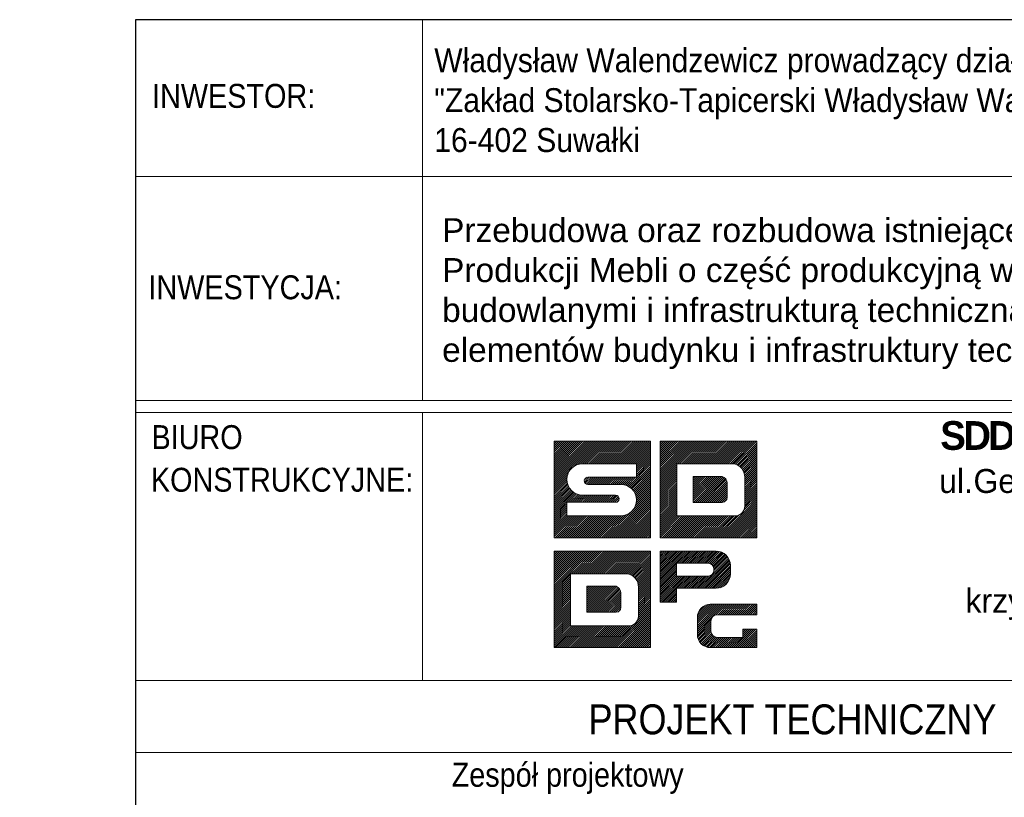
# Model space of a CAD drawing. Extents: x 345527 to 363395, y -114093 to -104075.
# Tile 10 of 14: x 358054 to 359700, y -112773 to -111473. Entities that reach past the tile are written whole.
import ezdxf
from ezdxf.enums import TextEntityAlignment as Align

# ---------------------------------------------------------------- set-up
doc = ezdxf.new("R2010")
doc.units = 0
doc.header["$LTSCALE"] = 5
doc.header["$MEASUREMENT"] = 0
for name, color, linetype, lineweight in [('--- widok', 7, 'Continuous', 13), ('PS_DIM', 4, 'Continuous', 13), ('PS_TEXT', 3, 'Continuous', 13)]:
    doc.layers.add(name, color=color, linetype=linetype, lineweight=lineweight)
doc.layers.add('_tabelka', color=7, linetype='Continuous')
doc.styles.add('ARIAL', font='arial.ttf')
doc.styles.add('gil', font='GIL_____.TTF', dxfattribs={"width": 0.9})

# ---------------------------------------------------------------- blocks, each defined once
blk = doc.blocks.new('tabela_rys')
at = {"layer": '_tabelka', "color": 251, "lineweight": 15}
for p, q in [((45.615, 123.55), (45.615, 91.732)), ((21.617, 110.449), (131.619, 110.449)), ((21.617, 91.732), (131.619, 91.732)), ((21.617, 91.732), (131.619, 91.732)), ((21.617, 91.732), (131.619, 91.732)), ((131.619, 90.732), (21.617, 90.732)), ((45.617, 68.324), (45.617, 90.732)), ((21.617, 68.324), (131.478, 68.324)), ((131.619, 62.324), (21.617, 62.324))]:
    blk.add_line(p, q, dxfattribs=at)
at = {"layer": '_tabelka', "color": 251, "lineweight": 30}
blk.add_lwpolyline([(131.619, 123.55), (21.617, 123.55), (21.617, 7.769), (131.619, 7.769)], close=True, dxfattribs=at)
at = {"layer": 'PS_DIM', "color": 12, "true_color": 0xc90603}
for p, q in [((56.617, 88.268), (56.676, 88.328)), ((56.617, 88.1), (56.845, 88.328)), ((56.617, 87.932), (57.013, 88.328)), ((56.617, 87.763), (57.182, 88.328)), ((56.617, 87.595), (57.35, 88.328)), ((56.617, 87.427), (57.518, 88.328)), ((56.617, 87.258), (57.687, 88.328)), ((56.617, 87.09), (57.855, 88.328)), ((56.617, 86.921), (58.023, 88.328)), ((56.617, 86.753), (58.192, 88.328)), ((56.617, 86.585), (58.36, 88.328)), ((56.617, 86.416), (58.529, 88.328)), ((56.617, 86.248), (58.697, 88.328)), ((56.617, 86.079), (58.865, 88.328)), ((56.617, 85.911), (59.034, 88.328)), ((56.617, 85.743), (59.202, 88.328)), ((56.617, 85.574), (59.37, 88.328)), ((56.617, 85.406), (59.539, 88.328)), ((56.617, 85.238), (59.707, 88.328)), ((56.617, 85.069), (59.876, 88.328)), ((56.617, 84.901), (60.044, 88.328)), ((56.617, 84.732), (60.212, 88.328)), ((56.617, 88.328), (64.68, 88.328)), ((56.617, 80.265), (56.617, 88.328)), ((58.279, 86.226), (60.381, 88.328)), ((58.605, 86.383), (60.549, 88.328)), ((58.823, 86.433), (60.718, 88.328)), ((59.004, 86.446), (60.886, 88.328)), ((59.173, 86.446), (61.054, 88.328)), ((59.341, 86.446), (61.223, 88.328)), ((59.509, 86.446), (61.391, 88.328)), ((59.678, 86.446), (61.559, 88.328)), ((59.846, 86.446), (61.728, 88.328)), ((60.015, 86.446), (61.896, 88.328)), ((60.183, 86.446), (62.065, 88.328)), ((60.351, 86.446), (62.233, 88.328)), ((60.52, 86.446), (62.401, 88.328)), ((60.688, 86.446), (62.57, 88.328)), ((60.857, 86.446), (62.738, 88.328)), ((61.025, 86.446), (62.906, 88.328)), ((61.193, 86.446), (63.075, 88.328)), ((61.362, 86.446), (63.243, 88.328)), ((61.53, 86.446), (63.412, 88.328)), ((61.698, 86.446), (63.58, 88.328)), ((61.867, 86.446), (63.748, 88.328)), ((62.035, 86.446), (63.917, 88.328)), ((62.204, 86.446), (64.085, 88.328)), ((62.372, 86.446), (64.253, 88.328)), ((62.54, 86.446), (64.422, 88.328)), ((62.709, 86.446), (64.59, 88.328)), ((62.877, 86.446), (64.68, 88.249)), ((64.68, 88.328), (64.68, 80.265)), ((65.498, 88.328), (73.56, 88.328)), ((65.498, 80.265), (65.498, 88.328)), ((65.498, 88.195), (65.63, 88.328)), ((65.498, 88.027), (65.798, 88.328)), ((65.498, 87.858), (65.967, 88.328)), ((65.498, 87.69), (66.135, 88.328)), ((65.498, 87.522), (66.304, 88.328)), ((65.498, 87.353), (66.472, 88.328)), ((65.498, 87.185), (66.64, 88.328)), ((65.498, 87.016), (66.809, 88.328)), ((65.498, 86.848), (66.977, 88.328)), ((65.498, 86.68), (67.145, 88.328)), ((65.498, 86.511), (67.314, 88.328)), ((65.498, 86.343), (67.482, 88.328)), ((65.498, 86.174), (67.651, 88.328)), ((65.498, 86.006), (67.819, 88.328)), ((65.498, 85.838), (67.987, 88.328)), ((65.498, 85.669), (68.156, 88.328)), ((65.498, 85.501), (68.324, 88.328)), ((65.498, 85.333), (68.493, 88.328)), ((65.498, 85.164), (68.661, 88.328)), ((66.948, 86.446), (68.829, 88.328)), ((67.116, 86.446), (68.998, 88.328)), ((67.284, 86.446), (69.166, 88.328)), ((67.453, 86.446), (69.334, 88.328)), ((67.621, 86.446), (69.503, 88.328)), ((67.79, 86.446), (69.671, 88.328)), ((67.958, 86.446), (69.84, 88.328)), ((68.126, 86.446), (70.008, 88.328)), ((68.295, 86.446), (70.176, 88.328)), ((68.463, 86.446), (70.345, 88.328)), ((68.632, 86.446), (70.513, 88.328)), ((68.8, 86.446), (70.681, 88.328)), ((68.968, 86.446), (70.85, 88.328)), ((69.137, 86.446), (71.018, 88.328)), ((69.305, 86.446), (71.187, 88.328)), ((69.473, 86.446), (71.355, 88.328)), ((69.642, 86.446), (71.523, 88.328)), ((69.81, 86.446), (71.692, 88.328)), ((69.979, 86.446), (71.86, 88.328)), ((70.147, 86.446), (72.028, 88.328)), ((70.315, 86.446), (72.197, 88.328)), ((70.484, 86.446), (72.365, 88.328)), ((70.652, 86.446), (72.534, 88.328)), ((70.82, 86.446), (72.702, 88.328)), ((70.989, 86.446), (72.87, 88.328)), ((71.157, 86.446), (73.039, 88.328)), ((71.326, 86.446), (73.207, 88.328)), ((71.494, 86.446), (73.376, 88.328)), ((71.659, 86.443), (73.544, 88.328)), ((71.791, 86.407), (73.56, 88.175)), ((73.56, 88.328), (73.56, 80.265)), ((63.045, 86.446), (64.68, 88.08)), ((63.214, 86.446), (64.68, 87.912)), ((63.382, 86.446), (64.68, 87.744)), ((63.507, 86.402), (64.68, 87.575)), ((63.507, 86.234), (64.68, 87.407)), ((71.911, 86.358), (73.56, 88.007)), ((72.02, 86.299), (73.56, 87.839)), ((72.119, 86.229), (73.56, 87.67)), ((72.209, 86.151), (73.56, 87.502)), ((72.291, 86.064), (73.56, 87.333)), ((63.507, 86.446), (59.007, 86.446)), ((63.507, 86.065), (64.68, 87.238)), ((63.507, 85.897), (64.68, 87.07)), ((63.507, 85.728), (64.68, 86.902)), ((63.507, 85.56), (64.68, 86.733)), ((63.507, 85.392), (64.68, 86.565)), ((63.507, 85.321), (63.507, 86.446)), ((66.882, 86.446), (66.882, 82.096)), ((71.644, 86.446), (66.882, 86.446)), ((66.882, 86.446), (66.882, 82.096)), ((68.097, 86.446), (66.882, 86.446)), ((71.644, 86.446), (68.434, 86.446)), ((72.363, 85.968), (73.56, 87.165)), ((72.425, 85.862), (73.56, 86.997)), ((72.478, 85.746), (73.56, 86.828)), ((72.518, 85.618), (73.56, 86.66)), ((72.544, 85.476), (73.56, 86.492)), ((56.617, 84.564), (57.914, 85.861)), ((62.836, 84.553), (64.68, 86.397)), ((62.94, 84.488), (64.68, 86.228)), ((63.036, 84.416), (64.68, 86.06)), ((63.124, 84.335), (64.68, 85.891)), ((63.204, 84.247), (64.68, 85.723)), ((65.498, 84.996), (66.882, 86.38)), ((65.498, 84.827), (66.882, 86.211)), ((65.498, 84.659), (66.882, 86.043)), ((65.498, 84.491), (66.882, 85.875)), ((65.498, 84.322), (66.882, 85.706)), ((72.552, 85.315), (73.56, 86.323)), ((72.552, 85.147), (73.56, 86.155)), ((72.552, 84.978), (73.56, 85.986)), ((72.552, 84.81), (73.56, 85.818)), ((72.552, 84.642), (73.56, 85.65)), ((56.617, 84.396), (57.757, 85.536)), ((56.617, 84.227), (57.707, 85.317)), ((56.617, 84.059), (57.694, 85.136)), ((56.617, 83.891), (57.703, 84.977)), ((56.617, 83.722), (57.729, 84.834)), ((59.141, 85.068), (59.391, 85.317)), ((59.157, 84.915), (59.563, 85.321)), ((59.223, 84.812), (59.732, 85.321)), ((59.323, 84.744), (59.9, 85.321)), ((59.438, 85.321), (63.507, 85.321)), ((59.468, 84.721), (60.068, 85.321)), ((59.637, 84.721), (60.237, 85.321)), ((59.805, 84.721), (60.405, 85.321)), ((59.973, 84.721), (60.573, 85.321)), ((60.142, 84.721), (60.742, 85.321)), ((60.31, 84.721), (60.91, 85.321)), ((60.479, 84.721), (61.079, 85.321)), ((60.647, 84.721), (61.247, 85.321)), ((60.815, 84.721), (61.415, 85.321)), ((60.984, 84.721), (61.584, 85.321)), ((61.152, 84.721), (61.752, 85.321)), ((61.32, 84.721), (61.92, 85.321)), ((61.489, 84.721), (62.089, 85.321)), ((61.657, 84.721), (62.257, 85.321)), ((61.826, 84.721), (62.426, 85.321)), ((61.994, 84.721), (62.594, 85.321)), ((62.162, 84.721), (62.762, 85.321)), ((62.324, 84.715), (62.931, 85.321)), ((62.47, 84.692), (63.099, 85.321)), ((62.602, 84.656), (63.268, 85.321)), ((62.724, 84.609), (63.436, 85.321)), ((63.276, 84.151), (64.68, 85.555)), ((63.341, 84.047), (64.68, 85.386)), ((63.396, 83.935), (64.68, 85.218)), ((63.443, 83.813), (64.68, 85.049)), ((63.478, 83.68), (64.68, 84.881)), ((65.498, 84.154), (66.882, 85.538)), ((65.498, 83.986), (66.882, 85.37)), ((65.498, 83.817), (66.882, 85.201)), ((65.498, 83.649), (66.882, 85.033)), ((65.498, 83.48), (66.882, 84.864)), ((68.244, 85.393), (68.244, 83.218)), ((70.681, 85.393), (68.244, 85.393)), ((68.244, 85.393), (68.244, 83.218)), ((70.681, 85.393), (68.244, 85.393)), ((68.244, 85.385), (68.252, 85.393)), ((68.244, 85.216), (68.42, 85.393)), ((68.244, 85.048), (68.589, 85.393)), ((68.244, 84.88), (68.757, 85.393)), ((68.244, 84.711), (68.925, 85.393)), ((68.244, 84.543), (69.094, 85.393)), ((68.244, 84.374), (69.262, 85.393)), ((68.244, 84.206), (69.431, 85.393)), ((68.244, 84.038), (69.599, 85.393)), ((68.244, 83.869), (69.767, 85.393)), ((68.244, 83.701), (69.936, 85.393)), ((68.244, 83.533), (70.104, 85.393)), ((68.244, 83.364), (70.272, 85.393)), ((68.266, 83.218), (70.441, 85.393)), ((68.434, 83.218), (70.609, 85.393)), ((68.603, 83.218), (70.749, 85.364)), ((68.771, 83.218), (70.852, 85.299)), ((68.939, 83.218), (70.938, 85.216)), ((69.108, 83.218), (71.006, 85.116)), ((69.276, 83.218), (71.055, 84.997)), ((69.444, 83.218), (71.079, 84.852)), ((71.079, 83.616), (71.079, 84.83)), ((71.079, 83.616), (71.079, 84.83)), ((72.552, 84.473), (73.56, 85.481)), ((72.552, 82.892), (72.552, 85.321)), ((72.552, 82.892), (72.552, 85.321)), ((72.552, 84.305), (73.56, 85.313)), ((72.552, 84.136), (73.56, 85.144)), ((72.552, 83.968), (73.56, 84.976)), ((72.552, 83.8), (73.56, 84.808)), ((56.617, 83.554), (57.767, 84.703)), ((56.617, 83.385), (57.815, 84.583)), ((56.617, 83.217), (57.873, 84.472)), ((56.617, 83.049), (57.939, 84.37)), ((56.617, 82.88), (58.013, 84.276)), ((56.617, 82.712), (58.095, 84.189)), ((56.617, 82.544), (58.184, 84.111)), ((56.617, 82.375), (58.282, 84.039)), ((56.617, 82.207), (58.387, 83.976)), ((62.194, 84.721), (59.438, 84.721)), ((63.153, 82.513), (64.68, 84.039)), ((63.425, 82.953), (64.68, 84.208)), ((63.487, 83.183), (64.68, 84.376)), ((63.501, 83.534), (64.68, 84.713)), ((63.506, 83.371), (64.68, 84.544)), ((65.498, 83.312), (66.882, 84.696)), ((65.498, 83.144), (66.882, 84.528)), ((65.498, 82.975), (66.882, 84.359)), ((65.498, 82.807), (66.882, 84.191)), ((65.498, 82.639), (66.882, 84.023)), ((69.613, 83.218), (71.079, 84.684)), ((69.781, 83.218), (71.079, 84.516)), ((69.95, 83.218), (71.079, 84.347)), ((70.118, 83.218), (71.079, 84.179)), ((70.286, 83.218), (71.079, 84.011)), ((72.552, 83.631), (73.56, 84.639)), ((72.552, 83.463), (73.56, 84.471)), ((72.552, 83.295), (73.56, 84.303)), ((72.552, 83.126), (73.56, 84.134)), ((61.763, 83.221), (57.694, 83.221)), ((57.694, 83.221), (57.694, 82.096)), ((57.8, 83.221), (58.501, 83.922)), ((57.968, 83.221), (58.625, 83.878)), ((58.137, 83.221), (58.76, 83.844)), ((58.305, 83.221), (58.909, 83.825)), ((58.473, 83.221), (59.073, 83.821)), ((58.642, 83.221), (59.242, 83.821)), ((58.81, 83.221), (59.41, 83.821)), ((58.979, 83.221), (59.579, 83.821)), ((59.007, 83.821), (61.763, 83.821)), ((59.147, 83.221), (59.747, 83.821)), ((59.315, 83.221), (59.915, 83.821)), ((59.484, 83.221), (60.084, 83.821)), ((59.652, 83.221), (60.252, 83.821)), ((59.82, 83.221), (60.42, 83.821)), ((59.989, 83.221), (60.589, 83.821)), ((60.157, 83.221), (60.757, 83.821)), ((60.326, 83.221), (60.926, 83.821)), ((60.494, 83.221), (61.094, 83.821)), ((60.662, 83.221), (61.262, 83.821)), ((60.831, 83.221), (61.431, 83.821)), ((60.999, 83.221), (61.599, 83.821)), ((61.074, 80.265), (64.68, 83.871)), ((61.168, 83.221), (61.767, 83.821)), ((61.242, 80.265), (64.68, 83.702)), ((61.336, 83.221), (61.902, 83.787)), ((61.411, 80.265), (64.68, 83.534)), ((61.504, 83.221), (61.995, 83.711)), ((61.579, 80.265), (64.68, 83.366)), ((61.673, 83.221), (62.052, 83.6)), ((61.748, 80.265), (64.68, 83.197)), ((61.856, 83.236), (62.048, 83.428)), ((65.498, 82.47), (66.882, 83.854)), ((65.498, 82.302), (66.882, 83.686)), ((65.498, 82.133), (66.882, 83.517)), ((65.498, 81.965), (66.882, 83.349)), ((65.498, 81.797), (66.882, 83.181)), ((68.244, 83.218), (70.681, 83.218)), ((68.244, 83.218), (70.681, 83.218)), ((70.364, 80.265), (73.56, 83.461)), ((70.455, 83.218), (71.079, 83.842)), ((70.533, 80.265), (73.56, 83.292)), ((70.623, 83.218), (71.079, 83.674)), ((70.815, 83.241), (71.056, 83.482)), ((72.467, 82.536), (73.56, 83.629)), ((72.544, 82.781), (73.56, 83.797)), ((72.552, 82.958), (73.56, 83.966)), ((56.617, 82.038), (57.694, 83.115)), ((56.617, 81.87), (57.694, 82.947)), ((56.617, 81.702), (57.694, 82.778)), ((56.617, 81.533), (57.694, 82.61)), ((56.617, 81.365), (57.694, 82.442)), ((60.906, 80.265), (63.09, 82.449)), ((61.916, 80.265), (64.68, 83.029)), ((62.084, 80.265), (64.68, 82.861)), ((62.253, 80.265), (64.68, 82.692)), ((62.421, 80.265), (64.68, 82.524)), ((62.589, 80.265), (64.68, 82.355)), ((65.498, 81.628), (66.882, 83.012)), ((65.498, 81.46), (66.882, 82.844)), ((65.498, 81.291), (66.882, 82.675)), ((65.498, 81.123), (66.882, 82.507)), ((65.498, 80.955), (66.882, 82.339)), ((70.701, 80.265), (73.56, 83.124)), ((70.87, 80.265), (73.56, 82.956)), ((71.038, 80.265), (73.56, 82.787)), ((71.206, 80.265), (73.56, 82.619)), ((71.375, 80.265), (73.56, 82.45)), ((56.617, 81.196), (57.694, 82.273)), ((56.617, 81.028), (57.694, 82.105)), ((56.617, 80.86), (57.854, 82.096)), ((56.617, 80.691), (58.022, 82.096)), ((56.617, 80.523), (58.19, 82.096)), ((56.617, 80.355), (58.359, 82.096)), ((56.696, 80.265), (58.527, 82.096)), ((56.865, 80.265), (58.695, 82.096)), ((57.033, 80.265), (58.864, 82.096)), ((57.201, 80.265), (59.032, 82.096)), ((57.37, 80.265), (59.201, 82.096)), ((57.538, 80.265), (59.369, 82.096)), ((57.694, 82.096), (62.194, 82.096)), ((57.706, 80.265), (59.537, 82.096)), ((57.875, 80.265), (59.706, 82.096)), ((58.043, 80.265), (59.874, 82.096)), ((58.212, 80.265), (60.043, 82.096)), ((58.38, 80.265), (60.211, 82.096)), ((58.548, 80.265), (60.379, 82.096)), ((58.717, 80.265), (60.548, 82.096)), ((58.885, 80.265), (60.716, 82.096)), ((59.053, 80.265), (60.884, 82.096)), ((59.222, 80.265), (61.053, 82.096)), ((59.39, 80.265), (61.221, 82.096)), ((59.559, 80.265), (61.39, 82.096)), ((59.727, 80.265), (61.558, 82.096)), ((59.895, 80.265), (61.726, 82.096)), ((60.064, 80.265), (61.895, 82.096)), ((60.232, 80.265), (62.063, 82.096)), ((60.4, 80.265), (62.232, 82.097)), ((60.569, 80.265), (62.419, 82.116)), ((60.737, 80.265), (62.65, 82.178)), ((62.758, 80.265), (64.68, 82.187)), ((62.926, 80.265), (64.68, 82.019)), ((63.095, 80.265), (64.68, 81.85)), ((63.263, 80.265), (64.68, 81.682)), ((63.431, 80.265), (64.68, 81.514)), ((65.498, 80.786), (66.882, 82.17)), ((65.498, 80.618), (66.976, 82.096)), ((65.498, 80.45), (67.144, 82.096)), ((65.498, 80.281), (67.312, 82.096)), ((65.65, 80.265), (67.481, 82.096)), ((65.818, 80.265), (67.649, 82.096)), ((65.987, 80.265), (67.817, 82.096)), ((66.155, 80.265), (67.986, 82.096)), ((66.323, 80.265), (68.154, 82.096)), ((66.492, 80.265), (68.323, 82.096)), ((66.66, 80.265), (68.491, 82.096)), ((66.828, 80.265), (68.659, 82.096)), ((66.882, 82.096), (71.644, 82.096)), ((66.882, 82.096), (71.644, 82.096)), ((66.997, 80.265), (68.828, 82.096)), ((67.165, 80.265), (68.996, 82.096)), ((67.334, 80.265), (69.165, 82.096)), ((67.502, 80.265), (69.333, 82.096)), ((67.67, 80.265), (69.501, 82.096)), ((67.839, 80.265), (69.67, 82.096)), ((68.007, 80.265), (69.838, 82.096)), ((68.175, 80.265), (70.006, 82.096)), ((68.344, 80.265), (70.175, 82.096)), ((68.512, 80.265), (70.343, 82.096)), ((68.681, 80.265), (70.512, 82.096)), ((68.849, 80.265), (70.68, 82.096)), ((69.017, 80.265), (70.848, 82.096)), ((69.186, 80.265), (71.017, 82.096)), ((69.354, 80.265), (71.185, 82.096)), ((69.523, 80.265), (71.353, 82.096)), ((69.691, 80.265), (71.522, 82.096)), ((69.859, 80.265), (71.686, 82.092)), ((70.028, 80.265), (71.86, 82.098)), ((70.196, 80.265), (72.105, 82.174)), ((71.543, 80.265), (73.56, 82.282)), ((71.711, 80.265), (73.56, 82.114)), ((71.88, 80.265), (73.56, 81.945)), ((72.048, 80.265), (73.56, 81.777)), ((72.217, 80.265), (73.56, 81.608)), ((63.6, 80.265), (64.68, 81.345)), ((63.768, 80.265), (64.68, 81.177)), ((63.936, 80.265), (64.68, 81.008)), ((64.105, 80.265), (64.68, 80.84)), ((72.385, 80.265), (73.56, 81.44)), ((72.553, 80.265), (73.56, 81.272)), ((72.722, 80.265), (73.56, 81.103)), ((72.89, 80.265), (73.56, 80.935)), ((73.058, 80.265), (73.56, 80.767)), ((64.68, 80.265), (56.617, 80.265)), ((64.273, 80.265), (64.68, 80.672)), ((64.442, 80.265), (64.68, 80.503)), ((64.61, 80.265), (64.68, 80.335)), ((73.56, 80.265), (65.498, 80.265)), ((73.227, 80.265), (73.56, 80.598)), ((73.395, 80.265), (73.56, 80.43)), ((56.617, 79.14), (64.68, 79.14)), ((56.617, 71.078), (56.617, 79.14)), ((56.617, 79.14), (64.68, 79.14)), ((56.617, 71.078), (56.617, 79.14)), ((56.617, 79.008), (56.75, 79.14)), ((56.617, 78.839), (56.918, 79.14)), ((56.617, 78.671), (57.087, 79.14)), ((56.617, 78.502), (57.255, 79.14)), ((56.617, 78.334), (57.423, 79.14)), ((56.617, 78.166), (57.592, 79.14)), ((56.617, 77.997), (57.76, 79.14)), ((56.617, 77.829), (57.928, 79.14)), ((56.617, 77.661), (58.097, 79.14)), ((56.617, 77.492), (58.265, 79.14)), ((56.617, 77.324), (58.434, 79.14)), ((56.617, 77.155), (58.602, 79.14)), ((56.617, 76.987), (58.77, 79.14)), ((56.617, 76.819), (58.939, 79.14)), ((56.617, 76.65), (59.107, 79.14)), ((56.617, 76.482), (59.275, 79.14)), ((56.617, 76.313), (59.444, 79.14)), ((56.617, 76.145), (59.612, 79.14)), ((56.617, 75.977), (59.781, 79.14)), ((58.067, 77.259), (59.949, 79.14)), ((58.236, 77.259), (60.117, 79.14)), ((58.404, 77.259), (60.286, 79.14)), ((58.573, 77.259), (60.454, 79.14)), ((58.741, 77.259), (60.623, 79.14)), ((58.909, 77.259), (60.791, 79.14)), ((59.078, 77.259), (60.959, 79.14)), ((59.246, 77.259), (61.128, 79.14)), ((59.414, 77.259), (61.296, 79.14)), ((59.583, 77.259), (61.464, 79.14)), ((59.751, 77.259), (61.633, 79.14)), ((59.92, 77.259), (61.801, 79.14)), ((60.088, 77.259), (61.97, 79.14)), ((60.256, 77.259), (62.138, 79.14)), ((60.425, 77.259), (62.306, 79.14)), ((60.593, 77.259), (62.475, 79.14)), ((60.762, 77.259), (62.643, 79.14)), ((60.93, 77.259), (62.811, 79.14)), ((61.098, 77.259), (62.98, 79.14)), ((61.267, 77.259), (63.148, 79.14)), ((61.435, 77.259), (63.317, 79.14)), ((61.603, 77.259), (63.485, 79.14)), ((61.772, 77.259), (63.653, 79.14)), ((61.94, 77.259), (63.822, 79.14)), ((62.109, 77.259), (63.99, 79.14)), ((62.277, 77.259), (64.158, 79.14)), ((62.445, 77.259), (64.327, 79.14)), ((62.614, 77.259), (64.495, 79.14)), ((62.779, 77.255), (64.664, 79.14)), ((64.68, 79.14), (64.68, 71.078)), ((64.68, 79.14), (64.68, 71.078)), ((62.911, 77.219), (64.68, 78.988)), ((63.031, 77.171), (64.68, 78.819)), ((63.14, 77.111), (64.68, 78.651)), ((63.239, 77.042), (64.68, 78.483)), ((63.329, 76.964), (64.68, 78.314)), ((63.41, 76.876), (64.68, 78.146)), ((63.482, 76.78), (64.68, 77.978)), ((63.545, 76.674), (64.68, 77.809)), ((63.597, 76.558), (64.68, 77.641)), ((63.638, 76.43), (64.68, 77.472)), ((56.617, 75.808), (58.001, 77.192)), ((56.617, 75.64), (58.001, 77.024)), ((56.617, 75.472), (58.001, 76.856)), ((56.617, 75.303), (58.001, 76.687)), ((58.001, 77.259), (58.001, 72.909)), ((62.764, 77.259), (58.001, 77.259)), ((58.001, 77.259), (58.001, 72.909)), ((62.764, 77.259), (58.001, 77.259)), ((58.001, 77.259), (58.001, 72.909)), ((62.764, 77.259), (58.001, 77.259)), ((63.664, 76.288), (64.68, 77.304)), ((63.672, 76.128), (64.68, 77.136)), ((63.672, 75.959), (64.68, 76.967)), ((63.672, 75.791), (64.68, 76.799)), ((63.672, 75.622), (64.68, 76.63)), ((56.617, 75.135), (58.001, 76.519)), ((56.617, 74.966), (58.001, 76.35)), ((56.617, 74.798), (58.001, 76.182)), ((56.617, 74.63), (58.001, 76.014)), ((56.617, 74.461), (58.001, 75.845)), ((59.364, 76.205), (59.364, 74.03)), ((61.801, 76.205), (59.364, 76.205)), ((59.364, 76.197), (59.372, 76.205)), ((59.364, 76.029), (59.54, 76.205)), ((59.364, 75.861), (59.708, 76.205)), ((59.364, 75.692), (59.877, 76.205)), ((59.364, 75.524), (60.045, 76.205)), ((59.364, 75.355), (60.214, 76.205)), ((59.364, 75.187), (60.382, 76.205)), ((59.364, 75.019), (60.55, 76.205)), ((59.364, 74.85), (60.719, 76.205)), ((59.364, 74.682), (60.887, 76.205)), ((59.364, 74.513), (61.055, 76.205)), ((59.364, 74.345), (61.224, 76.205)), ((59.364, 74.177), (61.392, 76.205)), ((59.364, 76.205), (59.364, 74.03)), ((61.801, 76.205), (59.364, 76.205)), ((59.364, 76.205), (59.364, 74.03)), ((61.801, 76.205), (59.364, 76.205)), ((59.386, 74.03), (61.561, 76.205)), ((59.554, 74.03), (61.729, 76.205)), ((59.722, 74.03), (61.869, 76.177)), ((59.891, 74.03), (61.972, 76.111)), ((60.059, 74.03), (62.057, 76.029)), ((60.227, 74.03), (62.126, 75.929)), ((60.396, 74.03), (62.175, 75.81)), ((63.672, 75.454), (64.68, 76.462)), ((63.672, 75.286), (64.68, 76.294)), ((63.672, 73.704), (63.672, 76.134)), ((63.672, 73.704), (63.672, 76.134)), ((63.672, 73.704), (63.672, 76.134)), ((63.672, 75.117), (64.68, 76.125)), ((63.672, 74.949), (64.68, 75.957)), ((63.672, 74.781), (64.68, 75.789)), ((56.617, 74.293), (58.001, 75.677)), ((56.617, 74.125), (58.001, 75.509)), ((56.617, 73.956), (58.001, 75.34)), ((56.617, 73.788), (58.001, 75.172)), ((56.617, 73.619), (58.001, 75.003)), ((60.564, 74.03), (62.198, 75.665)), ((60.733, 74.03), (62.199, 75.497)), ((60.901, 74.03), (62.199, 75.328)), ((61.069, 74.03), (62.199, 75.16)), ((61.238, 74.03), (62.199, 74.991)), ((62.199, 74.428), (62.199, 75.643)), ((62.199, 74.428), (62.199, 75.643)), ((62.199, 74.428), (62.199, 75.643)), ((63.672, 74.612), (64.68, 75.62)), ((63.672, 74.444), (64.68, 75.452)), ((63.672, 74.275), (64.68, 75.283)), ((63.672, 74.107), (64.68, 75.115)), ((63.672, 73.939), (64.68, 74.947)), ((56.617, 73.451), (58.001, 74.835)), ((56.617, 73.283), (58.001, 74.667)), ((56.617, 73.114), (58.001, 74.498)), ((56.617, 72.946), (58.001, 74.33)), ((56.617, 72.777), (58.001, 74.161)), ((61.406, 74.03), (62.199, 74.823)), ((61.484, 71.078), (64.68, 74.273)), ((61.575, 74.03), (62.199, 74.655)), ((61.653, 71.078), (64.68, 74.105)), ((61.743, 74.03), (62.199, 74.486)), ((61.934, 74.053), (62.176, 74.295)), ((63.587, 73.349), (64.68, 74.442)), ((63.664, 73.594), (64.68, 74.61)), ((63.672, 73.77), (64.68, 74.778)), ((56.617, 72.609), (58.001, 73.993)), ((56.617, 72.441), (58.001, 73.825)), ((56.617, 72.272), (58.001, 73.656)), ((56.617, 72.104), (58.001, 73.488)), ((56.617, 71.936), (58.001, 73.32)), ((59.364, 74.03), (61.801, 74.03)), ((59.364, 74.03), (61.801, 74.03)), ((59.364, 74.03), (61.801, 74.03)), ((61.821, 71.078), (64.68, 73.936)), ((61.989, 71.078), (64.68, 73.768)), ((62.158, 71.078), (64.68, 73.6)), ((62.326, 71.078), (64.68, 73.431)), ((56.617, 71.767), (58.001, 73.151)), ((56.617, 71.599), (58.001, 72.983)), ((56.617, 71.43), (58.095, 72.909)), ((56.617, 71.262), (58.264, 72.909)), ((56.617, 71.094), (58.432, 72.909)), ((56.77, 71.078), (58.6, 72.909)), ((56.938, 71.078), (58.769, 72.909)), ((57.106, 71.078), (58.937, 72.909)), ((57.275, 71.078), (59.106, 72.909)), ((57.443, 71.078), (59.274, 72.909)), ((57.611, 71.078), (59.442, 72.909)), ((57.78, 71.078), (59.611, 72.909)), ((57.948, 71.078), (59.779, 72.909)), ((58.001, 72.909), (62.764, 72.909)), ((58.001, 72.909), (62.764, 72.909)), ((58.001, 72.909), (62.764, 72.909)), ((58.117, 71.078), (59.948, 72.909)), ((58.285, 71.078), (60.116, 72.909)), ((58.453, 71.078), (60.284, 72.909)), ((58.622, 71.078), (60.453, 72.909)), ((58.79, 71.078), (60.621, 72.909)), ((58.958, 71.078), (60.789, 72.909)), ((59.127, 71.078), (60.958, 72.909)), ((59.295, 71.078), (61.126, 72.909)), ((59.464, 71.078), (61.295, 72.909)), ((59.632, 71.078), (61.463, 72.909)), ((59.8, 71.078), (61.631, 72.909)), ((59.969, 71.078), (61.8, 72.909)), ((60.137, 71.078), (61.968, 72.909)), ((60.305, 71.078), (62.136, 72.909)), ((60.474, 71.078), (62.305, 72.909)), ((60.642, 71.078), (62.473, 72.909)), ((60.811, 71.078), (62.642, 72.909)), ((60.979, 71.078), (62.806, 72.904)), ((61.147, 71.078), (62.98, 72.91)), ((61.316, 71.078), (63.225, 72.987)), ((62.494, 71.078), (64.68, 73.263)), ((62.663, 71.078), (64.68, 73.095)), ((62.831, 71.078), (64.68, 72.926)), ((63, 71.078), (64.68, 72.758)), ((63.168, 71.078), (64.68, 72.589)), ((63.336, 71.078), (64.68, 72.421)), ((63.505, 71.078), (64.68, 72.253)), ((63.673, 71.078), (64.68, 72.084)), ((63.841, 71.078), (64.68, 71.916)), ((64.01, 71.078), (64.68, 71.747)), ((64.68, 71.078), (56.617, 71.078)), ((64.68, 71.078), (56.617, 71.078)), ((64.178, 71.078), (64.68, 71.579)), ((64.347, 71.078), (64.68, 71.411)), ((64.515, 71.078), (64.68, 71.242))]:
    blk.add_line(p, q, dxfattribs=at)
at = {"layer": 'PS_DIM', "color": 18, "true_color": 0x000000}
for p, q in [((65.498, 79.107), (65.531, 79.14)), ((65.498, 78.947), (65.691, 79.14)), ((65.498, 78.787), (65.851, 79.14)), ((65.498, 78.627), (66.011, 79.14)), ((65.498, 78.467), (66.171, 79.14)), ((65.498, 78.307), (66.331, 79.14)), ((65.498, 78.147), (66.491, 79.14)), ((65.498, 77.987), (66.651, 79.14)), ((65.498, 77.827), (66.811, 79.14)), ((65.498, 77.667), (66.971, 79.14)), ((65.498, 77.507), (67.131, 79.14)), ((65.498, 77.347), (67.291, 79.14)), ((65.498, 77.187), (67.451, 79.14)), ((65.498, 77.027), (67.61, 79.14)), ((65.498, 76.867), (67.77, 79.14)), ((65.498, 79.14), (65.498, 74.874)), ((70.169, 79.14), (65.498, 79.14)), ((66.915, 78.125), (67.93, 79.14)), ((67.075, 78.125), (68.09, 79.14)), ((67.235, 78.125), (68.25, 79.14)), ((67.395, 78.125), (68.41, 79.14)), ((67.555, 78.124), (68.57, 79.14)), ((67.715, 78.124), (68.73, 79.14)), ((67.874, 78.124), (68.89, 79.14)), ((68.034, 78.124), (69.05, 79.14)), ((68.194, 78.124), (69.21, 79.14)), ((68.354, 78.124), (69.37, 79.14)), ((68.514, 78.124), (69.53, 79.14)), ((68.674, 78.124), (69.69, 79.14)), ((68.834, 78.124), (69.85, 79.14)), ((68.994, 78.124), (70.01, 79.14)), ((69.154, 78.124), (70.17, 79.14)), ((69.313, 78.124), (70.32, 79.13)), ((69.473, 78.124), (70.455, 79.105)), ((69.62, 78.111), (70.577, 79.068)), ((68.837, 76.047), (71.245, 78.456)), ((68.997, 76.047), (71.291, 78.342)), ((69.157, 76.047), (71.327, 78.217)), ((69.736, 78.066), (70.69, 79.02)), ((69.83, 78), (70.793, 78.963)), ((69.904, 77.914), (70.888, 78.898)), ((69.91, 77.281), (71.189, 78.56)), ((69.957, 77.808), (70.975, 78.825)), ((69.984, 77.675), (71.054, 78.745)), ((69.985, 77.515), (71.126, 78.656)), ((65.498, 76.707), (66.863, 78.073)), ((65.498, 76.547), (66.863, 77.913)), ((65.498, 76.387), (66.863, 77.753)), ((65.498, 76.227), (66.863, 77.593)), ((65.498, 76.067), (66.863, 77.433)), ((66.863, 78.125), (66.863, 77.062)), ((69.51, 78.124), (66.863, 78.125)), ((69.317, 76.047), (71.35, 78.081)), ((69.477, 76.047), (71.357, 77.927)), ((69.637, 76.047), (71.357, 77.767)), ((69.797, 76.047), (71.357, 77.608)), ((69.957, 76.047), (71.357, 77.448)), ((69.985, 77.537), (69.985, 77.649)), ((71.357, 77.235), (71.357, 77.953)), ((65.498, 75.907), (66.863, 77.273)), ((65.498, 75.747), (66.863, 77.113)), ((65.498, 75.587), (66.972, 77.062)), ((65.498, 75.427), (67.132, 77.062)), ((65.498, 75.268), (67.292, 77.062)), ((65.498, 75.108), (67.452, 77.062)), ((65.498, 74.948), (67.611, 77.062)), ((65.584, 74.874), (67.771, 77.062)), ((66.863, 77.062), (69.51, 77.062)), ((66.917, 76.047), (67.931, 77.062)), ((67.077, 76.047), (68.091, 77.062)), ((67.237, 76.047), (68.251, 77.062)), ((67.397, 76.047), (68.411, 77.062)), ((67.557, 76.047), (68.571, 77.062)), ((67.717, 76.047), (68.731, 77.062)), ((67.877, 76.047), (68.891, 77.062)), ((68.037, 76.047), (69.051, 77.062)), ((68.197, 76.047), (69.211, 77.062)), ((68.357, 76.047), (69.371, 77.062)), ((68.517, 76.047), (69.532, 77.062)), ((68.677, 76.047), (69.766, 77.136)), ((70.117, 76.047), (71.357, 77.288)), ((70.282, 76.053), (71.351, 77.122)), ((70.477, 76.088), (71.316, 76.927)), ((70.746, 76.197), (71.207, 76.658)), ((65.744, 74.874), (66.861, 75.991)), ((65.904, 74.874), (66.861, 75.831)), ((66.861, 74.874), (66.861, 76.047)), ((66.861, 76.047), (70.169, 76.047)), ((66.064, 74.874), (66.861, 75.672)), ((66.224, 74.874), (66.861, 75.512)), ((66.384, 74.874), (66.861, 75.352)), ((66.544, 74.874), (66.861, 75.192)), ((66.704, 74.874), (66.861, 75.032)), ((65.498, 74.874), (66.861, 74.874)), ((68.595, 73.615), (69.684, 74.704)), ((68.595, 73.447), (69.852, 74.704)), ((68.595, 73.279), (70.021, 74.704)), ((68.595, 73.11), (70.189, 74.704)), ((68.595, 72.942), (70.357, 74.704)), ((68.595, 72.773), (70.526, 74.704)), ((68.595, 72.605), (70.694, 74.704)), ((68.595, 72.437), (70.862, 74.704)), ((68.613, 73.802), (69.497, 74.686)), ((68.687, 74.044), (69.255, 74.612)), ((73.56, 74.704), (69.695, 74.704)), ((70.145, 73.818), (71.031, 74.704)), ((70.33, 73.834), (71.199, 74.704)), ((70.498, 73.834), (71.368, 74.704)), ((70.666, 73.834), (71.536, 74.704)), ((70.835, 73.834), (71.704, 74.704)), ((71.003, 73.834), (71.873, 74.704)), ((71.172, 73.834), (72.041, 74.704)), ((71.34, 73.834), (72.209, 74.704)), ((71.508, 73.834), (72.378, 74.704)), ((71.677, 73.834), (72.546, 74.704)), ((71.845, 73.834), (72.715, 74.704)), ((72.013, 73.834), (72.883, 74.704)), ((72.182, 73.834), (73.051, 74.704)), ((72.35, 73.834), (73.22, 74.704)), ((72.519, 73.834), (73.388, 74.704)), ((72.687, 73.834), (73.557, 74.704)), ((72.855, 73.834), (73.56, 74.539)), ((73.024, 73.834), (73.56, 74.37)), ((73.192, 73.834), (73.56, 74.202)), ((73.56, 73.834), (73.56, 74.704)), ((68.595, 73.604), (68.595, 72.178)), ((68.595, 72.268), (69.744, 73.417)), ((69.728, 72.488), (69.728, 73.284)), ((70.278, 73.834), (73.56, 73.834)), ((73.36, 73.834), (73.56, 74.034)), ((73.529, 73.834), (73.56, 73.865)), ((68.598, 72.103), (69.728, 73.232)), ((68.618, 71.954), (69.728, 73.064)), ((68.654, 71.822), (69.728, 72.895)), ((68.703, 71.703), (69.728, 72.727)), ((68.763, 71.594), (69.728, 72.559)), ((71.614, 71.078), (73.155, 72.619)), ((71.783, 71.078), (73.324, 72.619)), ((71.951, 71.078), (73.492, 72.619)), ((72.119, 71.078), (73.56, 72.518)), ((72.398, 72.535), (72.482, 72.619)), ((72.398, 72.367), (72.65, 72.619)), ((72.398, 72.199), (72.818, 72.619)), ((72.398, 72.03), (72.987, 72.619)), ((73.56, 72.619), (72.398, 72.619)), ((72.398, 72.619), (72.398, 71.938)), ((73.56, 71.078), (73.56, 72.619)), ((68.833, 71.495), (69.735, 72.398)), ((68.912, 71.406), (69.774, 72.268)), ((69, 71.326), (69.835, 72.161)), ((69.097, 71.255), (69.916, 72.073)), ((69.204, 71.193), (70.015, 72.004)), ((69.322, 71.143), (70.136, 71.956)), ((69.452, 71.105), (70.285, 71.938)), ((69.598, 71.082), (70.454, 71.938)), ((69.762, 71.078), (70.622, 71.938)), ((69.93, 71.078), (70.791, 71.938)), ((70.099, 71.078), (70.959, 71.938)), ((70.267, 71.078), (71.127, 71.938)), ((72.398, 71.938), (70.278, 71.938)), ((70.436, 71.078), (71.296, 71.938)), ((70.604, 71.078), (71.464, 71.938)), ((70.772, 71.078), (71.633, 71.938)), ((70.941, 71.078), (71.801, 71.938)), ((71.109, 71.078), (71.969, 71.938)), ((71.277, 71.078), (72.138, 71.938)), ((71.446, 71.078), (72.306, 71.938)), ((72.288, 71.078), (73.56, 72.35)), ((72.456, 71.078), (73.56, 72.182)), ((72.624, 71.078), (73.56, 72.013)), ((72.793, 71.078), (73.56, 71.845)), ((72.961, 71.078), (73.56, 71.676)), ((69.695, 71.078), (73.56, 71.078)), ((73.13, 71.078), (73.56, 71.508)), ((73.298, 71.078), (73.56, 71.34)), ((73.466, 71.078), (73.56, 71.171))]:
    blk.add_line(p, q, dxfattribs=at)
at = {"layer": 'PS_DIM', "color": 12, "true_color": 0xc90603}
for centre, radius, start, end in [((59.007, 85.134), 1.312, 90, 270), ((71.429, 85.343), 1.124, 358.86875, 78.94572), ((71.429, 85.343), 1.124, 358.86875, 78.94572), ((59.438, 85.021), 0.3, 90, 270), ((70.482, 84.83), 0.597, 360, 70.52878), ((70.482, 84.83), 0.597, 360, 70.52878), ((62.194, 83.409), 1.312, 270, 90), ((61.763, 83.521), 0.3, 270, 90), ((70.681, 83.616), 0.398, 270, 360), ((70.681, 83.616), 0.398, 270, 0), ((71.746, 82.896), 0.806, 262.76517, 359.67808), ((71.746, 82.896), 0.806, 262.76517, 359.67808), ((62.548, 76.156), 1.124, 358.86875, 78.94572), ((62.548, 76.156), 1.124, 358.86875, 78.94572), ((62.548, 76.156), 1.124, 358.86875, 78.94572), ((61.602, 75.643), 0.597, 360, 70.52878), ((61.602, 75.643), 0.597, 360, 70.52878), ((61.602, 75.643), 0.597, 360, 70.52878), ((61.801, 74.428), 0.398, 270, 360), ((61.801, 74.428), 0.398, 270, 360), ((61.801, 74.428), 0.398, 270, 0), ((62.865, 73.709), 0.806, 262.76517, 359.67808), ((62.865, 73.709), 0.806, 262.76517, 359.67808), ((62.865, 73.709), 0.806, 262.76517, 359.67808)]:
    blk.add_arc(centre, radius, start, end, dxfattribs=at)
at = {"layer": 'PS_DIM', "color": 18, "true_color": 0x000000}
for centre, radius, start, end in [((70.169, 77.953), 1.188, 0, 90), ((69.51, 77.649), 0.475, 0, 89.97196), ((69.51, 77.537), 0.475, 270, 0), ((70.169, 77.235), 1.188, 270, 0), ((69.695, 73.604), 1.1, 90, 180), ((70.278, 73.284), 0.55, 90, 180), ((70.278, 72.488), 0.55, 180, 270), ((69.695, 72.178), 1.1, 180, 270)]:
    blk.add_arc(centre, radius, start, end, dxfattribs=at)
at = {"layer": '--- widok', "ltscale": 0.5, "insert": (47.254, 106.961, 0.431), "char_height": 2, "width": 80.3878, "attachment_point": 1}
blk.add_mtext('{\\fArial|b0|i0|c238|p34;\\C0;Prze\\fArial|b0|i0|c0|p34;b\\fArial|b0|i0|c238|p34;u\\fArial|b0|i0|c0|p34;dowa o\\fArial|b0|i0|c238|p34;r\\fArial|b0|i0|c0|p34;a\\fArial|b0|i0|c238|p34;z\\fArial|b0|i0|c0|p34; \\fArial|b0|i0|c238|p34;r\\fArial|b0|i0|c0|p34;o\\fArial|b0|i0|c238|p34;z\\fArial|b0|i0|c0|p34;b\\fArial|b0|i0|c238|p34;u\\fArial|b0|i0|c0|p34;dowa \\fArial|b0|i0|c238|p34;ist\\fArial|b0|i0|c0|p34;n\\fArial|b0|i0|c238|p34;ieją\\fArial|b0|i0|c0|p34;c\\fArial|b0|i0|c238|p34;eg\\fArial|b0|i0|c0|p34;o b\\fArial|b0|i0|c238|p34;u\\fArial|b0|i0|c0|p34;d\\fArial|b0|i0|c238|p34;y\\fArial|b0|i0|c0|p34;n\\fArial|b0|i0|c238|p34;ku\\fArial|b0|i0|c0|p34; \\fArial|b0|i0|c238|p34;Z\\fArial|b0|i0|c0|p34;a\\fArial|b0|i0|c238|p34;kł\\fArial|b0|i0|c0|p34;ad\\fArial|b0|i0|c238|p34;u\\fArial|b0|i0|c0|p34; \\fArial|b0|i0|c238|p34;Pr\\fArial|b0|i0|c0|p34;od\\fArial|b0|i0|c238|p34;uk\\fArial|b0|i0|c0|p34;c\\fArial|b0|i0|c238|p34;ji\\fArial|b0|i0|c0|p34; \\fArial|b0|i0|c238|p34;Me\\fArial|b0|i0|c0|p34;b\\fArial|b0|i0|c238|p34;li\\fArial|b0|i0|c0|p34; o c\\fArial|b0|i0|c238|p34;zęść\\fArial|b0|i0|c0|p34; \\fArial|b0|i0|c238|p34;pr\\fArial|b0|i0|c0|p34;od\\fArial|b0|i0|c238|p34;uk\\fArial|b0|i0|c0|p34;c\\fArial|b0|i0|c238|p34;yj\\fArial|b0|i0|c0|p34;n\\fArial|b0|i0|c238|p34;ą\\fArial|b0|i0|c0|p34; w\\fArial|b0|i0|c238|p34;r\\fArial|b0|i0|c0|p34;a\\fArial|b0|i0|c238|p34;z\\fArial|b0|i0|c0|p34; \\fArial|b0|i0|c238|p34;z\\fArial|b0|i0|c0|p34; \\fArial|b0|i0|c238|p34;urzą\\fArial|b0|i0|c0|p34;d\\fArial|b0|i0|c238|p34;ze\\fArial|b0|i0|c0|p34;n\\fArial|b0|i0|c238|p34;i\\fArial|b0|i0|c0|p34;a\\fArial|b0|i0|c238|p34;mi\\fArial|b0|i0|c0|p34; b\\fArial|b0|i0|c238|p34;u\\fArial|b0|i0|c0|p34;dow\\fArial|b0|i0|c238|p34;l\\fArial|b0|i0|c0|p34;an\\fArial|b0|i0|c238|p34;ymi\\fArial|b0|i0|c0|p34; \\fArial|b0|i0|c238|p34;i\\fArial|b0|i0|c0|p34; \\fArial|b0|i0|c238|p34;i\\fArial|b0|i0|c0|p34;n\\fArial|b0|i0|c238|p34;fr\\fArial|b0|i0|c0|p34;a\\fArial|b0|i0|c238|p34;strukturą\\fArial|b0|i0|c0|p34; \\fArial|b0|i0|c238|p34;te\\fArial|b0|i0|c0|p34;c\\fArial|b0|i0|c238|p34;h\\fArial|b0|i0|c0|p34;n\\fArial|b0|i0|c238|p34;i\\fArial|b0|i0|c0|p34;c\\fArial|b0|i0|c238|p34;z\\fArial|b0|i0|c0|p34;n\\fArial|b0|i0|c238|p34;ą\\fArial|b0|i0|c0|p34;. \\fArial|b0|i0|c238|p34;R\\fArial|b0|i0|c0|p34;o\\fArial|b0|i0|c238|p34;z\\fArial|b0|i0|c0|p34;b\\fArial|b0|i0|c238|p34;iórk\\fArial|b0|i0|c0|p34;a \\fArial|b0|i0|c238|p34;k\\fArial|b0|i0|c0|p34;o\\fArial|b0|i0|c238|p34;li\\fArial|b0|i0|c0|p34;d\\fArial|b0|i0|c238|p34;ują\\fArial|b0|i0|c0|p34;c\\fArial|b0|i0|c238|p34;y\\fArial|b0|i0|c0|p34;c\\fArial|b0|i0|c238|p34;h\\fArial|b0|i0|c0|p34; \\fArial|b0|i0|c238|p34;eleme\\fArial|b0|i0|c0|p34;n\\fArial|b0|i0|c238|p34;tó\\fArial|b0|i0|c0|p34;w b\\fArial|b0|i0|c238|p34;u\\fArial|b0|i0|c0|p34;d\\fArial|b0|i0|c238|p34;y\\fArial|b0|i0|c0|p34;n\\fArial|b0|i0|c238|p34;ku\\fArial|b0|i0|c0|p34; \\fArial|b0|i0|c238|p34;i\\fArial|b0|i0|c0|p34; \\fArial|b0|i0|c238|p34;i\\fArial|b0|i0|c0|p34;n\\fArial|b0|i0|c238|p34;fr\\fArial|b0|i0|c0|p34;a\\fArial|b0|i0|c238|p34;struktury\\fArial|b0|i0|c0|p34; \\fArial|b0|i0|c238|p34;te\\fArial|b0|i0|c0|p34;c\\fArial|b0|i0|c238|p34;h\\fArial|b0|i0|c0|p34;n\\fArial|b0|i0|c238|p34;i\\fArial|b0|i0|c0|p34;c\\fArial|b0|i0|c238|p34;z\\fArial|b0|i0|c0|p34;n\\fArial|b0|i0|c238|p34;ej\\fArial|b0|i0|c0|p34;.}', dxfattribs=at)
at = {"layer": '_tabelka', "color": 12, "style": 'gil', "width": 0.9}
for s, height, p in [('INWESTOR:', 2, (29.828, 117.185)), ('INWESTYCJA:', 2, (30.794, 101.192)), ('BIURO', 2, (26.768, 88.67)), ('KONSTRUKCYJNE:', 2, (33.874, 85.107)), ('PROJEKT TECHNICZNY', 2.5, (76.547, 65.088))]:
    blk.add_text(s, height=height, dxfattribs=at).set_placement(p, align=Align.MIDDLE)
at = {"layer": '_tabelka', "color": 251, "style": 'gil', "width": 0.9}
blk.add_text('Zespół projektowy', height=2, dxfattribs=at).set_placement((57.752, 60.224), align=Align.MIDDLE)
at = {"layer": '_tabelka', "color": 7, "style": 'gil'}
for s, width, gutter_width, heights, insert, char_height, attachment_point in [('{\\fArial|b0|i0|c0|p34;\\C256;W\\fArial|b0|i0|c238|p34;ł\\fArial|b0|i0|c0|p34;ad\\fArial|b0|i0|c238|p34;ysł\\fArial|b0|i0|c0|p34;aw Wa\\fArial|b0|i0|c238|p34;le\\fArial|b0|i0|c0|p34;nd\\fArial|b0|i0|c238|p34;ze\\fArial|b0|i0|c0|p34;w\\fArial|b0|i0|c238|p34;i\\fArial|b0|i0|c0|p34;c\\fArial|b0|i0|c238|p34;z\\fArial|b0|i0|c0|p34;\\~\\fArial|b0|i0|c238|p34;pr\\fArial|b0|i0|c0|p34;owad\\fArial|b0|i0|c238|p34;zą\\fArial|b0|i0|c0|p34;c\\fArial|b0|i0|c238|p34;y\\fArial|b0|i0|c0|p34; d\\fArial|b0|i0|c238|p34;zi\\fArial|b0|i0|c0|p34;a\\fArial|b0|i0|c238|p34;ł\\fArial|b0|i0|c0|p34;a\\fArial|b0|i0|c238|p34;l\\fArial|b0|i0|c0|p34;no\\fArial|b0|i0|c238|p34;ść\\fArial|b0|i0|c0|p34; \\fArial|b0|i0|c238|p34;g\\fArial|b0|i0|c0|p34;o\\fArial|b0|i0|c238|p34;sp\\fArial|b0|i0|c0|p34;oda\\fArial|b0|i0|c238|p34;r\\fArial|b0|i0|c0|p34;c\\fArial|b0|i0|c238|p34;zą\\fArial|b0|i0|c0|p34; \\fArial|b0|i0|c238|p34;p\\fArial|b0|i0|c0|p34;od na\\fArial|b0|i0|c238|p34;z\\fArial|b0|i0|c0|p34;w\\fArial|b0|i0|c238|p34;ą\\fArial|b0|i0|c0|p34; \\fArial|b0|i0|c238|p34;"Z\\fArial|b0|i0|c0|p34;a\\fArial|b0|i0|c238|p34;kł\\fArial|b0|i0|c0|p34;ad \\fArial|b0|i0|c238|p34;St\\fArial|b0|i0|c0|p34;o\\fArial|b0|i0|c238|p34;l\\fArial|b0|i0|c0|p34;a\\fArial|b0|i0|c238|p34;rsk\\fArial|b0|i0|c0|p34;o-\\fArial|b0|i0|c238|p34;T\\fArial|b0|i0|c0|p34;a\\fArial|b0|i0|c238|p34;pi\\fArial|b0|i0|c0|p34;c\\fArial|b0|i0|c238|p34;erski\\fArial|b0|i0|c0|p34; W\\fArial|b0|i0|c238|p34;ł\\fArial|b0|i0|c0|p34;ad\\fArial|b0|i0|c238|p34;ysł\\fArial|b0|i0|c0|p34;aw Wa\\fArial|b0|i0|c238|p34;le\\fArial|b0|i0|c0|p34;nd\\fArial|b0|i0|c238|p34;ze\\fArial|b0|i0|c0|p34;w\\fArial|b0|i0|c238|p34;i\\fArial|b0|i0|c0|p34;c\\fArial|b0|i0|c238|p34;z"\\fArial|b0|i0|c0|p34; \\fArial|b0|i0|c238|p34;M\\fArial|b0|i0|c0|p34;a\\fArial|b0|i0|c238|p34;ł\\fArial|b0|i0|c0|p34;a \\fArial|b0|i0|c238|p34;Hut\\fArial|b0|i0|c0|p34;a \\fArial|b0|i0|c238|p34;1\\fArial|b0|i0|c0|p34;B\\fArial|b0|i0|c238|p34;, \\P16-402 Suwałki}', 87.55218, 12.5, [51.49], (46.598, 116.814), 2, 4), ('{\\fGill Sans MT|b1|i0|c238|p34;\\H0.96x;\\W1;\\T0.9;\\C12;         SDD \\C7;PROJECT GROUP\\fGill Sans MT|b0|i0|c238|p34;\\P\\pi7.1307;\\H0.83333x;\\T1;ul.^IGen. Andersa 44 lok.226-227\\P\\pi16.782;15-113 Białystok\\P\\pi15.736;kom. 602 213 419\\P\\pi9.3298;krzysztof.wielgat@gmail.com\\P       wielgat@\\C12;sdd-pg\\C7;.pl}', 50.30673, 15, [27.847], (81.681, 90.005), 2.5, 1)]:
    blk.add_mtext_dynamic_manual_height_columns(s, width=width, gutter_width=gutter_width, heights=heights, dxfattribs=dict(at, insert=insert, char_height=char_height, attachment_point=attachment_point))
at = {"layer": '_tabelka', "color": 7, "style": 'gil', "width": 0.9}
for p in [(47.788, 34.834), (47.788, 30.292), (47.788, 26.062)]:
    blk.add_attdef('NAZWA_RYS:', text='', height=2.5, dxfattribs=at).set_placement(p, align=Align.MIDDLE_LEFT)
blk.add_attdef('FORMAT', text='', height=2.5, dxfattribs=at).set_placement((33.116, 15.911), align=Align.MIDDLE)
at = {"layer": '_tabelka', "color": 7, "style": 'gil', "width": 0.9, "flags": 8}
for tag, p in [('DATA', (61.115, 15.911)), ('SKALA', (87.85, 15.911)), ('NR_RYSUNKU', (117.184, 15.911))]:
    blk.add_attdef(tag, text='', height=2.5, dxfattribs=at).set_placement(p, align=Align.MIDDLE)

msp = doc.modelspace()

# ---------------------------------------------------------------- block references
at = {"layer": 'PS_DIM', "color": 7, "xscale": 20, "yscale": 20, "zscale": 20}
msp.add_blockref('tabela_rys', (357815.08, -113944.2), dxfattribs=at)

# ---------------------------------------------------------------- texts
at = {"layer": 'PS_TEXT', "insert": (355319.77, -111875.33, -10443.61), "char_height": 50, "width": 2018.2232, "attachment_point": 1, "style": 'ARIAL'}
msp.add_mtext('{\\fArial|b0|i0|c238|p34;\\W0.85;\\LUWAGA:\\P\\Fsimplex|c238;\\l\\P\\pi-150,l150,t150;1.^IPRZED PRZYSTĄPIENIEM DO REALIZACJI WZMOCNIEŃ, NALEŻY ODPOWIEDNIO PRZYGOTOWAĆ POWIERZCHNIE ISTNIEJĄCYCH ELEMENTÓW (POPRZEZ ZABIEGI POLEPSZAJĄCE PRZYCZEPNOŚĆ "NOWEGO" BETONU).\\P2.^IPRĘTY NALEŻY WKLEJAĆ NA ODLEGŁOŚĆ MIN.250mm lub 150mm(kielich istniejącej stopy) ZA POMOCĄ SPECJALISTYCZNYCH KLEJÓW DEDYKOWANYCH DO WKLEJANIA PRĘTÓW ZBROJENIOWYCH.}', dxfattribs=at)

doc.saveas('drawing.dxf')
